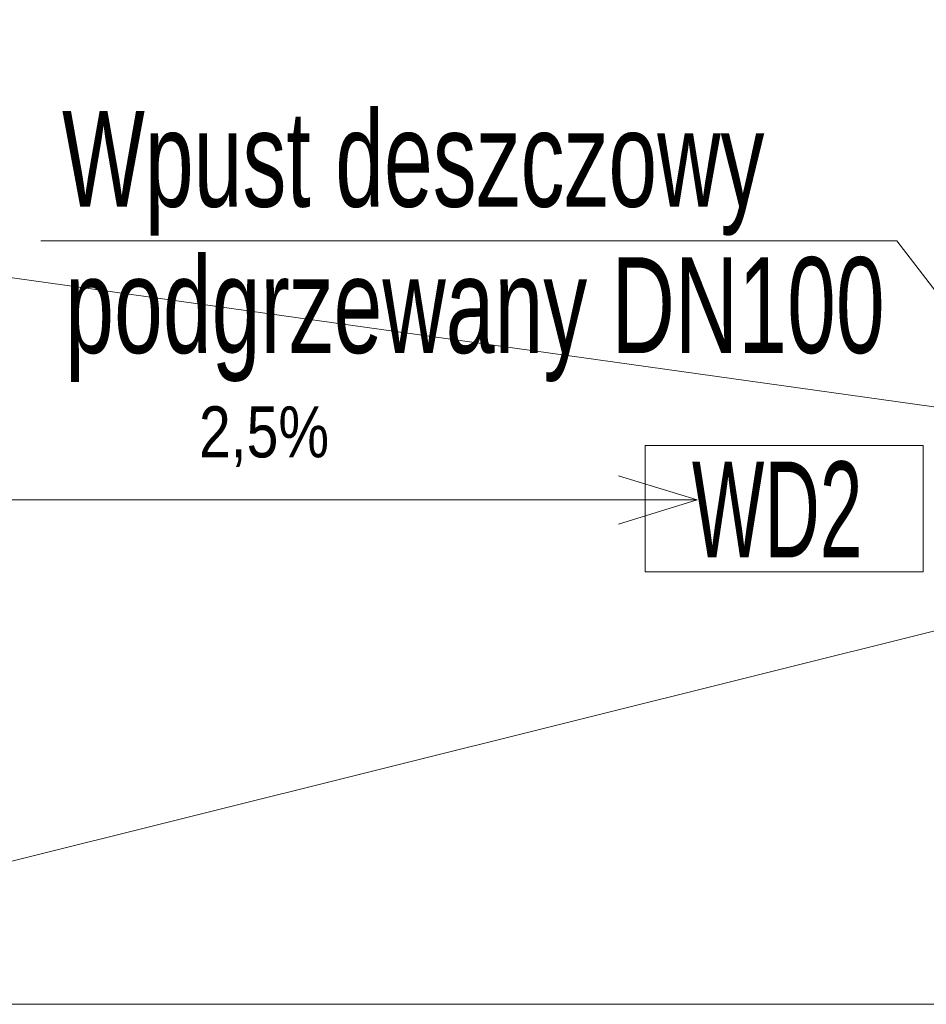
# Model space of a CAD drawing. Header units: centimetres. Extents: x -9388 to 91680, y -1419244 to 50347.
# Tile 150 of 183: x 43069 to 44773, y -690430 to -688580. Entities that reach past the tile are written whole.
import ezdxf
from ezdxf.enums import TextEntityAlignment as Align

# ---------------------------------------------------------------- set-up
doc = ezdxf.new("R2010")
doc.units = ezdxf.units.CM
for name, color, linetype, lineweight in [('100_wymiary_Nr_pióra__1', 7, 'Continuous', 13), ('100_wymiary_Nr_pióra__7', 7, 'Continuous', 13), ('Budowlane - Obrobki Blacharskie_Nr_pióra__1', 7, 'Continuous', 13), ('Q_ks_opis_pion', 3, 'Continuous', 13), ('Q_opis', 3, 'Continuous', 13), ('Q_podkład', 8, 'Continuous', 9)]:
    doc.layers.add(name, color=color, linetype=linetype, lineweight=lineweight)
doc.styles.add('ARIAL', font='ARIALN.TTF', dxfattribs={"width": 0.9, "height": 0.002})
doc.styles.add('Arial Narrow_____', font='ARIALN.TTF', dxfattribs={"width": 0.8})
doc.styles.add('GENERATED_STYLE_1', font='calibri.ttf')

# ---------------------------------------------------------------- blocks, each defined once
blk = doc.blocks.new('PAB.02_RZUT DACHU')
at = {"layer": '100_wymiary_Nr_pióra__1', "color": 8, "linetype": 'Continuous'}
for p, q in [((44342.1, -709482.7), (44194, -709437.3)), ((42896.9, -709482.7), (44342.1, -709482.7)), ((44342.1, -709482.7), (44194, -709528.1))]:
    blk.add_line(p, q, dxfattribs=at)
at = {"layer": 'Budowlane - Obrobki Blacharskie_Nr_pióra__1', "color": 8, "linetype": 'Continuous'}
for p, q in [((45137.9, -709357), (41974, -708914.2)), ((45137.9, -709641.1), (41975, -710430.3))]:
    blk.add_line(p, q, dxfattribs=at)
at = {"layer": 'Budowlane - Obrobki Blacharskie_Nr_pióra__1', "color": 8, "linetype": 'Continuous', "flags": 128}
blk.add_lwpolyline([(48064.1, -701782.7), (35599, -701782.7), (35599, -710430.3), (48064.1, -710430.3)], close=True, dxfattribs=at)
at = {"layer": '100_wymiary_Nr_pióra__7', "color": 8, "linetype": 'Continuous', "insert": (43528.1, -709363.7), "char_height": 96.052, "attachment_point": 5, "rotation": 360, "style": 'GENERATED_STYLE_1'}
blk.add_mtext('\\A1;{\\W0.800000x;\\fArial|b0|i0|c238|p38;2,5%}', dxfattribs=at)

msp = doc.modelspace()

# ---------------------------------------------------------------- linework, layer by layer
at = {"layer": 'Q_ks_opis_pion', "ltscale": 10}
msp.add_3dface([(44244.3, -689380.3), (44766.8, -689380.3), (44766.8, -689617.8), (44244.3, -689617.8)], dxfattribs=at)
at = {"layer": 'Q_opis'}
for p, q in [((44717.3, -688995.9), (43108.6, -688995.9)), ((44965.1, -689318.4), (44717.3, -688995.9))]:
    msp.add_line(p, q, dxfattribs=at)

# ---------------------------------------------------------------- block references
at = {"layer": 'Q_podkład'}
msp.add_blockref('PAB.02_RZUT DACHU', (0, 20000), dxfattribs=at)

# ---------------------------------------------------------------- texts
at = {"layer": 'Q_ks_opis_pion', "style": 'ARIAL', "width": 0.7}
msp.add_text('WD2', height=180, dxfattribs=at).set_placement((44492.6, -689500.5), align=Align.MIDDLE_CENTER)
at = {"layer": 'Q_opis', "style": 'Arial Narrow_____', "width": 0.8}
for s, p in [('Wpust deszczowy', (43148.4, -688751.8, -1699624.9)), ('podgrzewany DN100', (43154.4, -689026.6, -1699624.9))]:
    msp.add_text(s, height=180, rotation=360, dxfattribs=at).set_placement(p, align=Align.TOP_LEFT)

doc.saveas('drawing.dxf')
